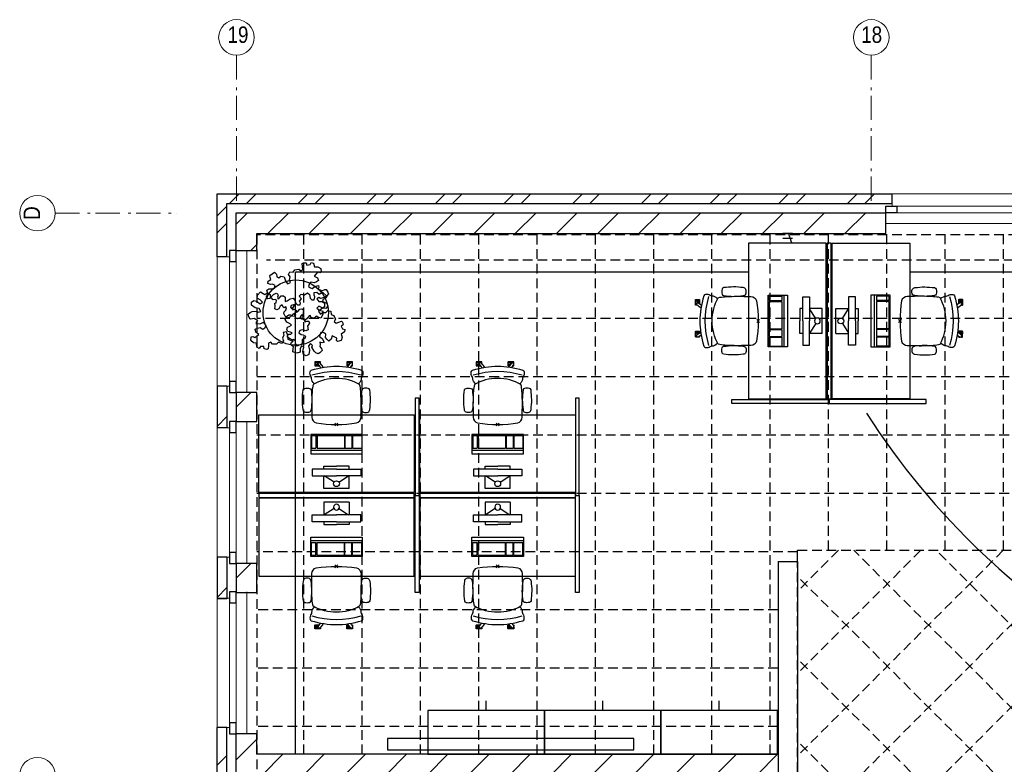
# Model space of a CAD drawing. Header units: millimetres. Extents: x 293454 to 524618, y 211738 to 307297.
# Tile 5 of 152: x 293912 to 304047, y 257860 to 265525. Entities that reach past the tile are written whole.
import ezdxf

# ---------------------------------------------------------------- set-up
doc = ezdxf.new("R2010")
doc.units = ezdxf.units.MM
doc.header["$LTSCALE"] = 400
doc.header["$PDMODE"] = 3
doc.header["$PDSIZE"] = 15
doc.linetypes.add('HIDDEN', pattern=[0.375, 0.25, -0.125])
doc.linetypes.add('STYLE_06', pattern=[1.041641, 0.625, -0.208282, 0.069427, -0.138931])
for name, color, linetype in [('-gd', 2, 'Continuous'), ('-ve', 2, 'HIDDEN'), ('inlay', 6, 'Continuous'), ('inr', 4, 'Continuous'), ('plafond', 255, 'HIDDEN'), ('plant', 114, 'Continuous'), ('sona-s008_ip0', 7, 'Continuous'), ('symbol', 1, 'Continuous'), ('timmerwerk-ge', 150, 'Continuous'), ('timmerwerk-ve', 8, 'HIDDEN')]:
    doc.layers.add(name, color=color, linetype=linetype)
for name, color, linetype, lineweight in [('Buitenkozijnen', 140, 'Continuous', 15), ('mat-baksteen', 5, 'Continuous', 25), ('mat-beton (ihwg)', 5, 'Continuous', 25), ('mat-kalkzandsteen', 5, 'Continuous', 25), ('None', 7, 'Continuous', 9)]:
    doc.layers.add(name, color=color, linetype=linetype, lineweight=lineweight)
doc.styles.add('Arial Narrow', font='ARIALN.TTF', dxfattribs={"height": 222.25})

# ---------------------------------------------------------------- blocks, each defined once
blk = doc.blocks.new('plafond b1')
at = {"layer": 'plafond'}
for p, q in [((695, 9804), (695, 15152)), ((1295, 9804), (1295, 15152)), ((1895, 9804), (1895, 15152)), ((2495, 9804), (2495, 15152)), ((3095, 9804), (3095, 15152)), ((3695, 9804), (3695, 15152)), ((4295, 9804), (4295, 15152)), ((4895, 9804), (4895, 15152)), ((5495, 9804), (5495, 15152)), ((6095, 11905), (6095, 15152)), ((6695, 11905), (6695, 15152)), ((7295, 11905), (7295, 15152)), ((7895, 11905), (7895, 15152)), ((36049, 14890), (310, 14890)), ((35949, 14290), (210, 14290)), ((15453, 13690), (210, 13690)), ((15453, 13090), (210, 13090)), ((15453, 13090), (210, 13090)), ((15453, 12490), (210, 12490)), ((5775, 11890), (210, 11890)), ((5775, 11890), (210, 11890)), ((5775, 11790), (5775, 11905)), ((5775, 5275), (5775, 11905)), ((9591, 11905), (5775, 8089)), ((8742, 11905), (5775, 8938)), ((7894, 11905), (5775, 9786)), ((7045, 11905), (5775, 10635)), ((6197, 11905), (5775, 11483)), ((12985, 5275), (6355, 11905)), ((10169, 8939), (7204, 11905)), ((12136, 5275), (5775, 11637)), ((5575, 11290), (210, 11290)), ((11288, 5275), (5775, 10788)), ((5575, 10690), (210, 10690)), ((5575, 10090), (210, 10090)), ((10439, 5275), (5775, 9940))]:
    blk.add_line(p, q, dxfattribs=at)
for points in [[(35949, 9590), (35949, 15152), (210, 15152), (210, 2015), (34546, 2015)], [(5775, 11905), (15453, 11905)]]:
    blk.add_lwpolyline(points, dxfattribs=at)
blk = doc.blocks.new('*X60')
at = {"layer": 'None', "lineweight": 9}
for p, q in [((-55757, 8590), (-55657, 8690)), ((-55580, 8590), (-55480, 8690)), ((-55050, 8590), (-54950, 8690)), ((-54873, 8590), (-54773, 8690)), ((-54343, 8590), (-54243, 8690)), ((-54166, 8590), (-54066, 8690)), ((-53635, 8590), (-53535, 8690)), ((-53459, 8590), (-53359, 8690)), ((-52928, 8590), (-52828, 8690)), ((-52752, 8590), (-52652, 8690)), ((-52221, 8590), (-52121, 8690)), ((-52045, 8590), (-51945, 8690)), ((-51514, 8590), (-51414, 8690)), ((-51338, 8590), (-51238, 8690)), ((-50807, 8590), (-50707, 8690)), ((-50631, 8590), (-50531, 8690)), ((-50100, 8590), (-50000, 8690)), ((-49923, 8590), (-49823, 8690)), ((-49393, 8590), (-49293, 8690)), ((-49216, 8590), (-49116, 8690))]:
    blk.add_line(p, q, dxfattribs=at)
blk = doc.blocks.new('*X61')
at = {"layer": 'None', "lineweight": 9}
for p, q in [((-55884, 8463), (-55784, 8563)), ((-55884, 8286), (-55784, 8386))]:
    blk.add_line(p, q, dxfattribs=at)
blk = doc.blocks.new('Gevelpui best-uitbr 1330 (2D)')
at = {"layer": 'Buitenkozijnen', "lineweight": 15}
for p, q in [((-731.5, 71), (731.5, 71)), ((-731.5, 4), (-731.5, 71)), ((-731.5, 4), (731.5, 4)), ((731.5, 4), (731.5, 71))]:
    blk.add_line(p, q, dxfattribs=at)
at = {"layer": 'Buitenkozijnen', "color": 92, "lineweight": 25}
for points in [[(-731.5, 71), (-617.5, 71), (-617.5, 4), (-731.5, 4)], [(617.5, 71), (731.5, 71), (731.5, 4), (617.5, 4)]]:
    blk.add_lwpolyline(points, close=True, dxfattribs=at)
at = {"layer": 'None', "color": 43, "linetype": 'Continuous', "lineweight": 9}
blk.add_line((-731.5, -107), (731.5, -107), dxfattribs=at)
at = {"layer": 'None', "color": 43, "linetype": 'Continuous', "lineweight": 9, "flags": 128}
blk.add_lwpolyline([(-665, 71), (-665, 200), (665, 200), (665, 71)], dxfattribs=at)
blk = doc.blocks.new('*X62')
at = {"layer": 'None', "lineweight": 9}
for p, q in [((-55629, 8435), (-55570, 8494)), ((-55360, 8280), (-55146, 8494)), ((-54935, 8280), (-54721, 8494)), ((-54511, 8280), (-54297, 8494)), ((-54087, 8280), (-53873, 8494)), ((-53663, 8280), (-53449, 8494)), ((-53238, 8280), (-53024, 8494)), ((-52814, 8280), (-52600, 8494)), ((-52390, 8280), (-52176, 8494)), ((-51965, 8280), (-51751, 8494)), ((-51541, 8280), (-51327, 8494)), ((-51117, 8280), (-50903, 8494)), ((-50693, 8280), (-50479, 8494)), ((-50268, 8280), (-50054, 8494)), ((-49844, 8280), (-49630, 8494)), ((-49420, 8280), (-49206, 8494))]:
    blk.add_line(p, q, dxfattribs=at)
blk = doc.blocks.new('*X63')
at = {"layer": 'None', "lineweight": 9}
for p, q in [((-55688, 8376), (-55629, 8435)), ((-55539, 8101), (-55474, 8166))]:
    blk.add_line(p, q, dxfattribs=at)
blk = doc.blocks.new('*X48')
at = {"layer": 'None', "lineweight": 9}
blk.add_line((-148.5, -148.5), (4, 4), dxfattribs=at)
blk = doc.blocks.new('*X49')
at = {"layer": 'None', "lineweight": 9}
blk.add_line((100, 100), (200, 200), dxfattribs=at)
blk = doc.blocks.new('Penant best-uitbr  (2D)')
at = {"layer": 'mat-baksteen', "lineweight": 25}
for p, q in [((-215, 200), (215, 200)), ((-215, 100), (-215, 200)), ((215, 100), (215, 200)), ((-215, 100), (215, 100))]:
    blk.add_line(p, q, dxfattribs=at)
at = {"layer": 'mat-kalkzandsteen', "lineweight": 25}
blk.add_lwpolyline([(-148.5, 4), (148.5, 4), (148.5, -210), (-148.5, -210)], close=True, dxfattribs=at)
at = {"layer": 'mat-baksteen'}
blk.add_blockref('*X49', (0, 0), dxfattribs=at)
at = {"layer": 'mat-kalkzandsteen'}
blk.add_blockref('*X48', (0, 0), dxfattribs=at)
blk = doc.blocks.new('*X64')
at = {"layer": 'None', "lineweight": 9}
blk.add_line((-55688, 2861), (-55474, 3075), dxfattribs=at)
blk = doc.blocks.new('*X65')
at = {"layer": 'None', "lineweight": 9}
for p, q in [((-55419, 2705), (-55205, 2919)), ((-54995, 2705), (-54781, 2919)), ((-54571, 2705), (-54357, 2919)), ((-54146, 2705), (-53932, 2919)), ((-53722, 2705), (-53508, 2919)), ((-53298, 2705), (-53084, 2919)), ((-52874, 2705), (-52660, 2919)), ((-52449, 2705), (-52235, 2919)), ((-52025, 2705), (-51811, 2919)), ((-51601, 2705), (-51387, 2919)), ((-51177, 2705), (-50963, 2919)), ((-50752, 2705), (-50538, 2919)), ((-50328, 2705), (-50114, 2919))]:
    blk.add_line(p, q, dxfattribs=at)
blk = doc.blocks.new('*X66')
at = {"layer": 'None', "lineweight": 9}
for p, q in [((-55884, 2806), (-55784, 2906)), ((-55884, 2630), (-55784, 2730))]:
    blk.add_line(p, q, dxfattribs=at)
blk = doc.blocks.new('*U108')
at = {"layer": 'None', "color": 7, "linetype": 'STYLE_06', "lineweight": 9}
for p, q in [((-55684, 10116), (-55684, 8616)), ((-49149, 10116), (-49149, 8616))]:
    blk.add_line(p, q, dxfattribs=at)
at = {"layer": 'None', "color": 43, "linetype": 'Continuous', "lineweight": 9}
for centre in [(-55684, 10299), (-49149, 10299)]:
    blk.add_circle(centre, 183, dxfattribs=at)
at = {"layer": 'None', "color": 8, "char_height": 169.3, "attachment_point": 1, "style": 'Arial Narrow'}
for s, insert in [('19', (-55776, 10412)), ('18', (-49253, 10412))]:
    blk.add_mtext(s, dxfattribs=dict(at, insert=insert))
blk = doc.blocks.new('SYMB-BM02_B2')
at = {"layer": 'plant'}
blk.add_lwpolyline([(98, 356), (66, 371), (46, 367), (23, 344), (26, 317), (5, 314), (-27, 337), (-68, 353), (-84, 340), (-93, 315), (-77, 290), (-84, 262), (-106, 274), (-134, 301), (-166, 298), (-190, 273), (-184, 246), (-181, 209), (-209, 214), (-256, 237), (-302, 241), (-315, 221), (-325, 198), (-329, 157), (-315, 134), (-286, 119), (-263, 95), (-270, 73), (-298, 80), (-306, 68), (-307, 29), (-341, 38), (-375, 66), (-406, 70), (-427, 48), (-413, 13), (-402, -28), (-381, -27), (-361, -62), (-377, -76), (-407, -84), (-423, -126), (-448, -119), (-475, -126), (-482, -158), (-448, -194), (-447, -249), (-411, -258), (-363, -237), (-327, -242), (-307, -272), (-338, -303), (-366, -308), (-398, -333), (-381, -365), (-338, -377), (-336, -406), (-332, -436), (-252, -458), (-234, -418), (-243, -383), (-220, -358), (-184, -372), (-140, -344), (-141, -283), (-132, -230), (-84, -233), (-86, -271), (-59, -312), (-68, -354), (-36, -386), (7, -361), (39, -388), (98, -377), (116, -344), (153, -351), (160, -393), (171, -436), (193, -440), (228, -426), (230, -390), (275, -385), (300, -408), (328, -386), (326, -329), (369, -315), (403, -276), (387, -222), (366, -221), (339, -240), (312, -226), (275, -205), (309, -165), (312, -121), (278, -112), (241, -110), (205, -137), (171, -126), (146, -92), (166, -59), (184, -44), (228, -57), (285, -55), (282, -25), (255, -2), (285, 14), (305, 34), (353, 32), (371, 38), (382, 84), (382, 111), (350, 130), (317, 139), (248, 136), (232, 114), (194, 121), (209, 166), (266, 187), (314, 230), (310, 274), (271, 296), (232, 280), (187, 233), (150, 251), (176, 290), (219, 319), (203, 365), (155, 404), (121, 376), (98, 356)], dxfattribs=at)
blk = doc.blocks.new('SONA-S008_B2')
at = {"layer": '-gd'}
blk.add_open_spline([(-253, -510), (-88, -560), (88, -560), (253, -510)], degree=3, dxfattribs=at)
for points in [[(-207, -16), (-79, 5), (80, 5), (207, -16)], [(-253, -272), (-257, -207), (-252, -139), (-253, -74)], [(-253, -74), (-253, -52), (-233, -20), (-207, -16)], [(207, -16), (233, -20), (253, -52), (253, -74)], [(253, -74), (252, -139), (257, -207), (253, -272)], [(-343, -154), (-353, -221), (-352, -288), (-343, -355)], [(-325, -126), (-337, -132), (-340, -141), (-343, -154)], [(-278, -126), (-288, -121), (-315, -121), (-325, -126)], [(-261, -154), (-263, -141), (-266, -132), (-278, -126)], [(-261, -355), (-252, -288), (-250, -221), (-261, -154)], [(261, -355), (252, -288), (250, -221), (261, -154)], [(261, -154), (263, -141), (266, -132), (278, -126)], [(278, -126), (288, -121), (315, -121), (325, -126)], [(325, -126), (337, -132), (340, -141), (343, -154)], [(343, -154), (353, -221), (352, -288), (343, -355)], [(-255, -304), (-254, -304), (-253, -305), (-252, -305)], [(-239, -412), (-253, -366), (-250, -319), (-253, -272)], [(253, -272), (250, -319), (253, -366), (239, -412)], [(252, -298), (253, -297), (254, -297), (255, -297)], [(-343, -355), (-341, -363), (-334, -370), (-326, -372)], [(-326, -372), (-310, -376), (-293, -376), (-277, -372)], [(-277, -372), (-270, -370), (-262, -363), (-261, -355)], [(-251, -332), (-253, -332), (-255, -331), (-258, -330)], [(257, -323), (255, -324), (253, -324), (251, -325)], [(277, -372), (270, -370), (262, -363), (261, -355)], [(326, -372), (310, -376), (293, -376), (277, -372)], [(343, -355), (341, -363), (334, -370), (326, -372)], [(-256, -474), (-255, -489), (-270, -500), (-272, -515)], [(-227, -418), (-247, -437), (-256, -455), (-256, -474)], [(239, -412), (95, -494), (-95, -494), (-239, -412)], [(256, -474), (256, -455), (247, -437), (227, -418)], [(272, -515), (270, -500), (255, -489), (256, -474)], [(-272, -515), (-274, -534), (-274, -556), (-259, -560)], [(-259, -560), (-77, -614), (79, -614), (259, -560)], [(-222, -607), (-222, -605), (-221, -603), (-219, -603)], [(-222, -615), (-222, -615), (-222, -607), (-222, -607)], [(-219, -603), (-219, -603), (-192, -603), (-177, -603)], [(-186, -615), (-186, -615), (-176, -603), (-163, -584)], [(-135, -589), (-152, -614), (-165, -630), (-165, -630)], [(106, -607), (106, -605), (108, -603), (110, -603)], [(106, -615), (106, -615), (106, -607), (106, -607)], [(110, -603), (110, -603), (116, -603), (123, -603)], [(143, -630), (143, -630), (132, -615), (115, -592)], [(144, -587), (156, -604), (164, -615), (164, -615)], [(155, -603), (159, -603), (162, -603), (162, -603)], [(162, -603), (164, -603), (166, -605), (166, -607)], [(166, -607), (166, -607), (166, -615), (166, -615)], [(259, -560), (274, -556), (274, -534), (272, -515)], [(-219, -615), (-219, -615), (-222, -615), (-222, -615)], [(-222, -630), (-222, -630), (-222, -618), (-222, -618)], [(-222, -618), (-222, -618), (-199, -618), (-199, -618)], [(-199, -630), (-199, -630), (-222, -630), (-222, -630)], [(-222, -641), (-222, -641), (-222, -633), (-222, -633)], [(-222, -633), (-222, -633), (-219, -633), (-219, -633)], [(-219, -645), (-221, -645), (-222, -643), (-222, -641)], [(-199, -615), (-199, -615), (-219, -615), (-219, -615)], [(-219, -633), (-219, -633), (-199, -633), (-199, -633)], [(-167, -645), (-167, -645), (-219, -645), (-219, -645)], [(-199, -618), (-199, -618), (-199, -615), (-199, -615)], [(-199, -615), (-199, -615), (-187, -615), (-187, -615)], [(-199, -618), (-199, -618), (-189, -618), (-187, -618)], [(-199, -633), (-199, -633), (-199, -630), (-199, -630)], [(-199, -630), (-199, -630), (-187, -630), (-187, -630)], [(-199, -633), (-199, -633), (-187, -633), (-187, -633)], [(-183, -633), (-188, -629), (-190, -621), (-186, -615)], [(-185, -615), (-186, -615), (-187, -615), (-187, -615)], [(-187, -615), (-187, -615), (-187, -616), (-187, -617)], [(-186, -630), (-186, -630), (-187, -630), (-187, -630)], [(-187, -630), (-187, -630), (-187, -633), (-187, -633)], [(-187, -633), (-187, -633), (-185, -633), (-183, -633)], [(-165, -630), (-169, -636), (-177, -638), (-183, -633)], [(-183, -633), (-183, -633), (-183, -633), (-183, -633)], [(-167, -633), (-167, -633), (-166, -633), (-166, -633)], [(-163, -641), (-163, -643), (-165, -645), (-167, -645)], [(-166, -633), (-166, -633), (-163, -633), (-163, -633)], [(-163, -630), (-163, -630), (-163, -630), (-164, -630)], [(-163, -628), (-163, -629), (-163, -630), (-163, -630)], [(-163, -633), (-163, -633), (-163, -641), (-163, -641)], [(110, -615), (110, -615), (106, -615), (106, -615)], [(106, -630), (106, -630), (106, -618), (106, -618)], [(106, -618), (106, -618), (130, -618), (130, -618)], [(130, -630), (130, -630), (106, -630), (106, -630)], [(106, -641), (106, -641), (106, -633), (106, -633)], [(106, -633), (106, -633), (110, -633), (110, -633)], [(110, -645), (108, -645), (106, -643), (106, -641)], [(130, -615), (130, -615), (110, -615), (110, -615)], [(110, -633), (110, -633), (130, -633), (130, -633)], [(162, -644), (162, -644), (110, -645), (110, -645)], [(130, -618), (130, -618), (130, -615), (130, -615)], [(130, -615), (130, -615), (131, -615), (132, -615)], [(130, -618), (130, -618), (132, -618), (134, -618)], [(130, -633), (130, -633), (130, -630), (130, -630)], [(130, -630), (130, -630), (142, -630), (142, -630)], [(130, -633), (130, -633), (142, -633), (142, -633)], [(143, -630), (142, -630), (142, -630), (142, -630)], [(142, -630), (142, -630), (142, -633), (142, -633)], [(142, -633), (142, -633), (143, -633), (145, -633)], [(161, -633), (155, -637), (147, -636), (143, -630)], [(164, -615), (168, -621), (167, -629), (161, -633)], [(161, -633), (161, -633), (161, -633), (161, -633)], [(162, -633), (162, -633), (162, -633), (162, -633)], [(162, -633), (162, -633), (166, -633), (166, -633)], [(166, -641), (166, -643), (164, -644), (162, -644)], [(166, -615), (166, -615), (165, -615), (164, -615)], [(166, -630), (166, -630), (165, -630), (164, -630)], [(165, -618), (166, -618), (166, -618), (166, -618)], [(166, -618), (166, -618), (166, -619), (166, -620)], [(166, -626), (166, -628), (166, -630), (166, -630)], [(166, -633), (166, -633), (166, -641), (166, -641)]]:
    blk.add_open_spline(points, degree=3)
at = {"layer": 'sona-s008_ip0'}
blk.add_point((0, 0), dxfattribs=at)
blk = doc.blocks.new('SYMB-CMP4_B2')
for p, q in [((-130, 558), (130, 558)), ((-130, 558), (-130, 428)), ((130, 558), (130, 428)), ((-250, 358), (-250, 428)), ((-250, 428), (0, 428)), ((-25, 492), (-125, 428)), ((250, 428), (0, 428)), ((25, 492), (125, 428)), ((250, 358), (250, 428)), ((0, 358), (-250, 358)), ((-130, 358), (-130, 328)), ((-130, 328), (0, 328)), ((0, 358), (250, 358)), ((130, 328), (0, 328)), ((130, 358), (130, 328)), ((265, 200), (-265, 200)), ((-265, 200), (-265, 0)), ((265, 163), (-265, 163)), ((-167, 142), (-260, 142)), ((-260, 13), (-260, 142)), ((-167, 13), (-167, 142)), ((-88, 142), (-159, 142)), ((-159, 13), (-159, 142)), ((-88, 13), (-88, 142)), ((200, 142), (-82, 142)), ((-82, 13), (-82, 142)), ((200, 13), (200, 142)), ((255, 142), (212, 142)), ((212, 13), (212, 142)), ((255, 13), (255, 142)), ((265, 0), (265, 200)), ((-265, 0), (265, 0)), ((-167, 13), (-260, 13)), ((-88, 13), (-159, 13)), ((200, 13), (-82, 13)), ((255, 13), (212, 13))]:
    blk.add_line(p, q)
blk.add_circle((0, 508), 30)

msp = doc.modelspace()

# ---------------------------------------------------------------- linework, layer by layer
at = {"layer": 'inlay'}
for p, q in [((301413.59006, 262926.5115), (296749.84062, 262926.5115)), ((296749.84062, 257962.5115), (296749.84062, 262926.5115)), ((305347.84062, 262926.5115), (303073.59006, 262926.5115))]:
    msp.add_line(p, q, dxfattribs=at)
msp.add_lwpolyline([(297696.18133, 258008.07557), (300234.42624, 258008.07557), (300234.42624, 258126.76419), (297696.18133, 258126.76419)], close=True, dxfattribs=at)
for centre, radius, start, end in [((309236.23843, 265666.88812), 7771.89105, 197.548890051, 198.323773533), ((309236.23843, 265666.88812), 7771.89105, 211.34945673, 211.435820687), ((309160.85228, 265657.09549), 7756.19307, 212.641868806, 322.534927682)]:
    msp.add_arc(centre, radius, start, end, dxfattribs=at)
at = {"layer": 'inr'}
for points in [[(302213.59006, 261623.5115), (302213.59006, 263223.5115), (301413.59006, 263223.5115), (301413.59006, 261623.5115)], [(302223.59006, 263223.5115), (302223.59006, 261623.5115), (302263.59006, 261623.5115), (302263.59006, 263223.5115)], [(302273.59006, 261623.5115), (302273.59006, 263223.5115), (303073.59006, 263223.5115), (303073.59006, 261623.5115)], [(297982.05658, 261627.96415), (297982.05658, 260627.96415), (298022.05658, 260627.96415), (298022.05658, 261627.96415)], [(299632.05658, 261627.96415), (299632.05658, 260627.96415), (299672.05658, 260627.96415), (299672.05658, 261627.96415)], [(301243.59006, 261613.5115), (302243.59006, 261613.5115), (302243.59006, 261573.5115), (301243.59006, 261573.5115)], [(303243.59006, 261613.5115), (302243.59006, 261613.5115), (302243.59006, 261573.5115), (303243.59006, 261573.5115)], [(297972.05658, 260657.96415), (296372.05658, 260657.96415), (296372.05658, 261457.96415), (297972.05658, 261457.96415)], [(299632.05658, 260657.96415), (298032.05658, 260657.96415), (298032.05658, 261457.96415), (299632.05658, 261457.96415)], [(296372.05658, 260607.96415), (297972.05658, 260607.96415), (297972.05658, 260647.96415), (296372.05658, 260647.96415)], [(297972.05658, 260597.96415), (296372.05658, 260597.96415), (296372.05658, 259797.96415), (297972.05658, 259797.96415)], [(297982.05658, 259627.96415), (297982.05658, 260627.96415), (298022.05658, 260627.96415), (298022.05658, 259627.96415)], [(298032.05658, 260607.96415), (299632.05658, 260607.96415), (299632.05658, 260647.96415), (298032.05658, 260647.96415)], [(299632.05658, 260597.96415), (298032.05658, 260597.96415), (298032.05658, 259797.96415), (299632.05658, 259797.96415)], [(299632.05658, 259627.96415), (299632.05658, 260627.96415), (299672.05658, 260627.96415), (299672.05658, 259627.96415)]]:
    msp.add_lwpolyline(points, close=True, dxfattribs=at)
at = {"layer": 'mat-baksteen', "lineweight": 25}
for p, q in [((295942.84062, 263733.5115), (302892.84062, 263733.5115)), ((295942.84062, 263083.5115), (295942.84062, 263733.5115)), ((302892.84062, 263633.5115), (302892.84062, 263733.5115)), ((296042.84062, 263633.5115), (302892.84062, 263633.5115)), ((296042.84062, 263083.5115), (296042.84062, 263633.5115)), ((296042.84062, 263083.5115), (295942.84062, 263083.5115)), ((296042.84062, 258239.0115), (295942.84062, 258239.0115)), ((295942.84062, 257589.0115), (295942.84062, 258239.0115)), ((296042.84062, 257689.0115), (296042.84062, 258239.0115))]:
    msp.add_line(p, q, dxfattribs=at)
at = {"layer": 'mat-beton (ihwg)', "lineweight": 25}
for p, q in [((301867.84062, 263323.5115), (301767.84062, 263323.5115)), ((301867.84062, 263273.5115), (301767.84062, 263273.5115)), ((301717.84062, 259948.5115), (301717.84062, 257278.5115)), ((301717.84062, 259948.5115), (301917.84062, 259948.5115)), ((301917.84062, 259948.5115), (301917.84062, 257278.5115))]:
    msp.add_line(p, q, dxfattribs=at)
at = {"layer": 'mat-kalkzandsteen', "lineweight": 25}
for p, q in [((296138.84062, 263537.5115), (302826.34062, 263537.5115)), ((296138.84062, 263144.5115), (296138.84062, 263537.5115)), ((302826.34062, 263323.5115), (302826.34062, 263537.5115)), ((296352.84062, 263323.5115), (302826.34062, 263323.5115)), ((296352.84062, 263144.5115), (296352.84062, 263323.5115)), ((296352.84062, 263144.5115), (296138.84062, 263144.5115)), ((296352.84062, 258172.5115), (296138.84062, 258172.5115)), ((296138.84062, 257748.5115), (296138.84062, 258172.5115)), ((296352.84062, 257962.5115), (296352.84062, 258172.5115)), ((301717.84062, 257962.5115), (296352.84062, 257962.5115)), ((301717.84062, 257962.5115), (301717.84062, 257748.5115))]:
    msp.add_line(p, q, dxfattribs=at)
at = {"layer": 'None', "color": 7, "linetype": 'STYLE_06', "lineweight": 9}
msp.add_line((294276.78125, 263533.5115), (295526.78125, 263533.5115), dxfattribs=at)
at = {"layer": 'None', "color": 43, "linetype": 'Continuous', "lineweight": 9}
for centre in [(294094.17483, 263533.5115), (294094.17483, 257748.5115)]:
    msp.add_circle(centre, 182.60642, dxfattribs=at)
at = {"layer": 'timmerwerk-ge'}
for points in [[(298112.77266, 257962.5115), (299312.77266, 257962.5115), (299312.77266, 258412.5115), (298112.77266, 258412.5115)], [(299312.77266, 257962.5115), (300512.77266, 257962.5115), (300512.77266, 258412.5115), (299312.77266, 258412.5115)], [(300512.77266, 257962.5115), (301712.77266, 257962.5115), (301712.77266, 258412.5115), (300512.77266, 258412.5115)]]:
    msp.add_lwpolyline(points, close=True, dxfattribs=at)
msp.add_circle((296752.91957, 262509.90128), 336, dxfattribs=at)
at = {"layer": 'timmerwerk-ve'}
for p, q in [((298712.77266, 258412.5115), (298712.77266, 258512.5115)), ((299912.77266, 258412.5115), (299912.77266, 258512.5115)), ((301112.77266, 258412.5115), (301112.77266, 258512.5115))]:
    msp.add_line(p, q, dxfattribs=at)

# ---------------------------------------------------------------- block references
at = {"layer": '-ve'}
msp.add_blockref('plafond b1', (296142.84062, 248158.41738), dxfattribs=at)
at = {"layer": 'inr', "rotation": 270}
msp.add_blockref('SONA-S008_B2', (301513.59006, 262423.5115), dxfattribs=at)
at = {"layer": 'inr', "xscale": -1}
for p, rotation in [((302973.59006, 262423.5115), 90), ((297172.05658, 261357.96415), 180), ((298832.05658, 261357.96415), 180)]:
    msp.add_blockref('SONA-S008_B2', p, dxfattribs=dict(at, rotation=rotation))
at = {"layer": 'inr'}
for p in [(297172.05658, 259897.96415), (298832.05658, 259897.96415)]:
    msp.add_blockref('SONA-S008_B2', p, dxfattribs=at)
at = {"layer": 'mat-baksteen'}
for name in ['*X60', '*X61', '*X66']:
    msp.add_blockref(name, (351826.78125, 255043.5115), dxfattribs=at)
at = {"layer": 'mat-kalkzandsteen'}
for name in ['*X62', '*X63', '*X64', '*X65']:
    msp.add_blockref(name, (351826.78125, 255043.5115), dxfattribs=at)
at = {"layer": 'mat-kalkzandsteen', "color": 7, "xscale": -1, "rotation": 90}
for name, p in [('Gevelpui best-uitbr 1330 (2D)', (296142.84062, 262418.5115)), ('Penant best-uitbr  (2D)', (296142.84062, 261538.5115)), ('Penant best-uitbr  (2D)', (296142.84062, 261538.5115)), ('Penant best-uitbr  (2D)', (296142.84062, 261538.5115)), ('Gevelpui best-uitbr 1330 (2D)', (296142.84062, 260658.5115)), ('Penant best-uitbr  (2D)', (296142.84062, 259778.5115)), ('Gevelpui best-uitbr 1330 (2D)', (296142.84062, 258904.0115))]:
    msp.add_blockref(name, p, dxfattribs=at)
at = {"layer": 'None', "color": 7}
for name, p in [('*U108', (351826.78125, 255043.5115)), ('Gevelpui best-uitbr 1330 (2D)', (303557.84062, 263533.5115))]:
    msp.add_blockref(name, p, dxfattribs=at)
at = {"layer": 'symbol', "yscale": 0.7055999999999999, "zscale": 0.7055999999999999}
for p, xscale, rotation in [((296810.924, 262683.78035), -0.7056, 200.0420320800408), ((296541.77082, 262457.8649), -0.7056000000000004, 8.73209960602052), ((296902.0422, 262353.62096), -0.7055999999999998, 123.3697457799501)]:
    msp.add_blockref('SYMB-BM02_B2', p, dxfattribs=dict(at, xscale=xscale, rotation=rotation))
at = {"layer": 'symbol', "xscale": -1, "rotation": 270}
msp.add_blockref('SYMB-CMP4_B2', (301615.07876, 262423.5115), dxfattribs=at)
at = {"layer": 'symbol'}
for p, rotation in [((302872.10135, 262423.5115), 89.99999999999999), ((297172.05658, 261256.47545), 180), ((298832.05658, 261256.47545), 180)]:
    msp.add_blockref('SYMB-CMP4_B2', p, dxfattribs=dict(at, rotation=rotation))
at = {"layer": 'symbol', "xscale": -1}
for p in [(297172.05658, 259999.45285), (298832.05658, 259999.45285)]:
    msp.add_blockref('SYMB-CMP4_B2', p, dxfattribs=at)

# ---------------------------------------------------------------- texts
at = {"layer": 'None', "color": 8, "insert": (293951.41725, 263464.50919), "char_height": 169.33333, "attachment_point": 1, "rotation": 90, "style": 'Arial Narrow'}
msp.add_mtext('D', dxfattribs=at)

doc.saveas('drawing.dxf')
